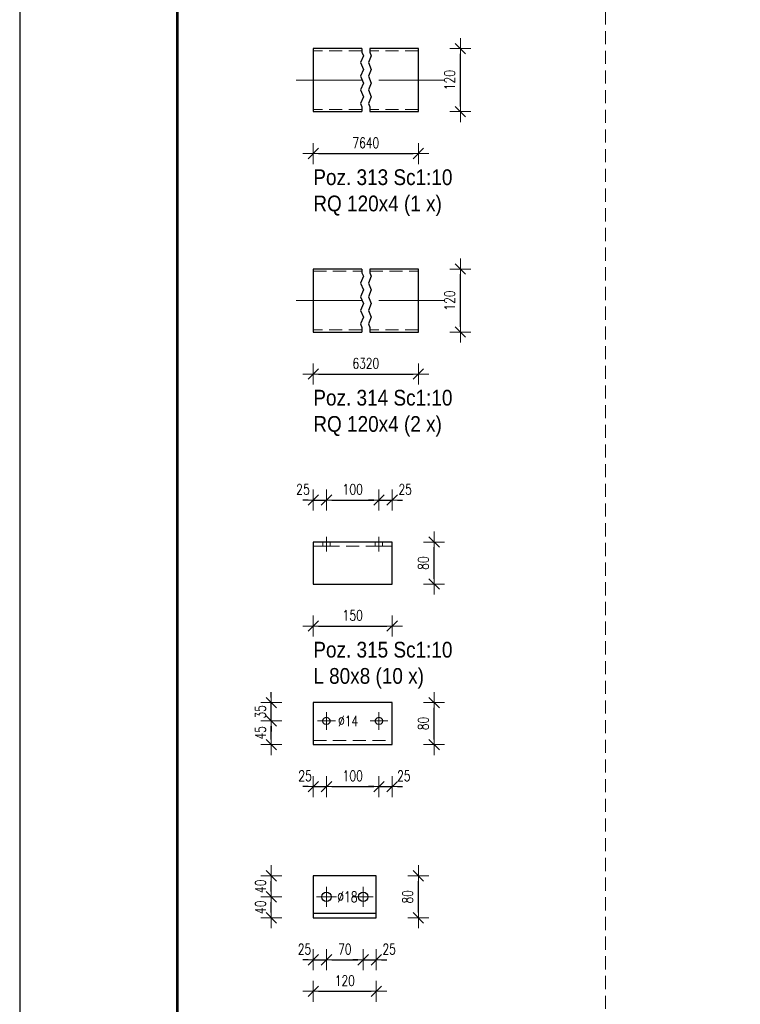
# Model space of a CAD drawing. Header units: millimetres. Extents: x -122 to 731, y 8645 to 9314.
# Tile 12 of 40: x -116 to 21, y 8950 to 9137. Entities that reach past the tile are written whole.
import ezdxf

# ---------------------------------------------------------------- set-up
doc = ezdxf.new("R2010")
doc.units = ezdxf.units.MM
doc.header["$LTSCALE"] = 10
doc.linetypes.add('HIDDEN', pattern=[0.375, 0.25, -0.125])
doc.linetypes.add('MITTE', pattern=[2, 1.25, -0.25, 0.25, -0.25])
doc.layers.get('Defpoints').update_dxf_attribs({"color": 1})
doc.layers.add('_FORMATKA', color=8, linetype='Continuous', plot=False)
for name, color, linetype, lineweight in [('_RAMKA', 7, 'Continuous', 35), ('PS_DIM', 4, 'Continuous', 13), ('PS_Hidden', 2, 'HIDDEN', 9), ('PS_Mid', 5, 'MITTE', 15), ('PS_Shape', 161, 'Continuous', 30), ('PS_SOLID', 7, 'Continuous', 30), ('PS_TEXT', 3, 'Continuous', 18)]:
    doc.layers.add(name, color=color, linetype=linetype, lineweight=lineweight)
doc.styles.add('gil', font='txt', dxfattribs={"width": 0.9})
doc.styles.add('simplex', font='simplex.shx', dxfattribs={"width": 0.75})
doc.dimstyles.new('1_10_PRZ_DS1-LS10', dxfattribs={"dimtxt": 2, "dimasz": 1, "dimexe": 2, "dimexo": 5, "dimgap": 1, "dimtad": 1, "dimdec": 0, "dimlfac": 10, "dimtxsty": 'simplex', "dimblk": 'dimznak', "dimcen": 2, "dimse1": 1, "dimse2": 1, "dimclrt": 3, "dimadec": 1, "dimazin": 0, "dimtfac": 1, "dimtdec": 0, "dimtix": 1, "dimtmove": 2, "dimatfit": 3, "dimldrblk": 'dim-grot', "dimfxl": 1, "dimarcsym": 0})

# ---------------------------------------------------------------- blocks, each defined once
blk = doc.blocks.new('dimznak')
at = {"color": 0}
for points in [[(0, 2), (0, -2)], [(-2, 0), (2, 0)]]:
    blk.add_lwpolyline(points, dxfattribs=at)
at = {"color": 2}
blk.add_lwpolyline([(1, 1), (-1, -1)], dxfattribs=at)
blk = doc.blocks.new('*D33')
at = {"layer": 'Defpoints', "color": 0, "transparency": 16777216}
for p in [(-60.46, 9119.67), (-40.46, 9119.67), (-40.46, 9111.67)]:
    blk.add_point(p, dxfattribs=at)
at = {"layer": 'PS_DIM', "color": 0, "lineweight": -2, "transparency": 16777216}
blk.add_line((-59.46, 9111.67), (-41.46, 9111.67), dxfattribs=at)
at = {"layer": 'PS_DIM', "color": 0, "lineweight": -2, "transparency": 16777216, "rotation": 180}
blk.add_blockref('dimznak', (-60.46, 9111.67), dxfattribs=at)
at = {"layer": 'PS_DIM', "color": 0, "lineweight": -2, "transparency": 16777216}
blk.add_blockref('dimznak', (-40.46, 9111.67), dxfattribs=at)
at = {"layer": 'PS_DIM', "color": 3, "transparency": 16777216, "insert": (-50.46, 9113.71), "char_height": 2, "attachment_point": 5, "style": 'simplex'}
blk.add_mtext('7640', dxfattribs=at)
blk = doc.blocks.new('dim-grot')
blk.add_hatch(color=256).paths.add_polyline_path([(0, 0), (-2, 0.5), (-2, -0.5)])
blk.add_lwpolyline([(0, 0), (-2, 0.5), (-2, -0.5), (0, 0)])
blk = doc.blocks.new('*D34')
at = {"layer": 'Defpoints', "color": 0, "transparency": 16777216}
for p in [(-40.46, 9131.67), (-32.46, 9131.67), (-40.46, 9119.67)]:
    blk.add_point(p, dxfattribs=at)
at = {"layer": 'PS_DIM', "color": 0, "lineweight": -2, "transparency": 16777216}
blk.add_line((-32.46, 9120.67), (-32.46, 9130.67), dxfattribs=at)
for p, rotation in [((-32.46, 9131.67), 90), ((-32.46, 9119.67), 270)]:
    blk.add_blockref('dimznak', p, dxfattribs=dict(at, rotation=rotation))
at = {"layer": 'PS_DIM', "color": 3, "transparency": 16777216, "insert": (-34.5, 9125.67), "char_height": 2, "attachment_point": 5, "rotation": 90, "style": 'simplex'}
blk.add_mtext('120', dxfattribs=at)
blk = doc.blocks.new('*D35')
at = {"layer": 'Defpoints', "color": 0, "transparency": 16777216}
for p in [(-60.46, 9077.67), (-40.46, 9077.67), (-40.46, 9069.67)]:
    blk.add_point(p, dxfattribs=at)
at = {"layer": 'PS_DIM', "color": 0, "lineweight": -2, "transparency": 16777216}
blk.add_line((-59.46, 9069.67), (-41.46, 9069.67), dxfattribs=at)
at = {"layer": 'PS_DIM', "color": 0, "lineweight": -2, "transparency": 16777216, "rotation": 180}
blk.add_blockref('dimznak', (-60.46, 9069.67), dxfattribs=at)
at = {"layer": 'PS_DIM', "color": 0, "lineweight": -2, "transparency": 16777216}
blk.add_blockref('dimznak', (-40.46, 9069.67), dxfattribs=at)
at = {"layer": 'PS_DIM', "color": 3, "transparency": 16777216, "insert": (-50.46, 9071.71), "char_height": 2, "attachment_point": 5, "style": 'simplex'}
blk.add_mtext('6320', dxfattribs=at)
blk = doc.blocks.new('*D36')
at = {"layer": 'Defpoints', "color": 0, "transparency": 16777216}
for p in [(-40.46, 9089.67), (-32.46, 9089.67), (-40.46, 9077.67)]:
    blk.add_point(p, dxfattribs=at)
at = {"layer": 'PS_DIM', "color": 0, "lineweight": -2, "transparency": 16777216}
blk.add_line((-32.46, 9078.67), (-32.46, 9088.67), dxfattribs=at)
for p, rotation in [((-32.46, 9089.67), 90), ((-32.46, 9077.67), 270)]:
    blk.add_blockref('dimznak', p, dxfattribs=dict(at, rotation=rotation))
at = {"layer": 'PS_DIM', "color": 3, "transparency": 16777216, "insert": (-34.5, 9083.67), "char_height": 2, "attachment_point": 5, "rotation": 90, "style": 'simplex'}
blk.add_mtext('120', dxfattribs=at)
blk = doc.blocks.new('*D37')
at = {"layer": 'Defpoints', "color": 0, "transparency": 16777216}
for p in [(-60.46, 9029.67), (-45.46, 9029.67), (-45.46, 9021.67)]:
    blk.add_point(p, dxfattribs=at)
at = {"layer": 'PS_DIM', "color": 0, "lineweight": -2, "transparency": 16777216}
blk.add_line((-59.46, 9021.67), (-46.46, 9021.67), dxfattribs=at)
at = {"layer": 'PS_DIM', "color": 0, "lineweight": -2, "transparency": 16777216, "rotation": 180}
blk.add_blockref('dimznak', (-60.46, 9021.67), dxfattribs=at)
at = {"layer": 'PS_DIM', "color": 0, "lineweight": -2, "transparency": 16777216}
blk.add_blockref('dimznak', (-45.46, 9021.67), dxfattribs=at)
at = {"layer": 'PS_DIM', "color": 3, "transparency": 16777216, "insert": (-52.96, 9023.71), "char_height": 2, "attachment_point": 5, "style": 'simplex'}
blk.add_mtext('150', dxfattribs=at)
blk = doc.blocks.new('*D38')
at = {"layer": 'Defpoints', "color": 0, "transparency": 16777216}
for p in [(-57.96, 9045.67), (-60.46, 9037.67), (-57.96, 9037.67)]:
    blk.add_point(p, dxfattribs=at)
at = {"layer": 'PS_DIM', "color": 0, "lineweight": -2, "transparency": 16777216}
for p, q in [((-61.46, 9045.67), (-62.46, 9045.67)), ((-60.46, 9045.67), (-57.96, 9045.67)), ((-56.96, 9045.67), (-55.96, 9045.67))]:
    blk.add_line(p, q, dxfattribs=at)
blk.add_blockref('dimznak', (-60.46, 9045.67), dxfattribs=at)
at = {"layer": 'PS_DIM', "color": 0, "lineweight": -2, "transparency": 16777216, "rotation": 180}
blk.add_blockref('dimznak', (-57.96, 9045.67), dxfattribs=at)
at = {"layer": 'PS_DIM', "color": 3, "transparency": 16777216, "insert": (-62.42, 9047.71), "char_height": 2, "attachment_point": 5, "style": 'simplex'}
blk.add_mtext('25', dxfattribs=at)
blk = doc.blocks.new('*D39')
at = {"layer": 'Defpoints', "color": 0, "transparency": 16777216}
for p in [(-47.96, 9045.67), (-57.96, 9037.67), (-47.96, 9037.67)]:
    blk.add_point(p, dxfattribs=at)
at = {"layer": 'PS_DIM', "color": 0, "lineweight": -2, "transparency": 16777216}
blk.add_line((-56.96, 9045.67), (-48.96, 9045.67), dxfattribs=at)
at = {"layer": 'PS_DIM', "color": 0, "lineweight": -2, "transparency": 16777216, "rotation": 180}
blk.add_blockref('dimznak', (-57.96, 9045.67), dxfattribs=at)
at = {"layer": 'PS_DIM', "color": 0, "lineweight": -2, "transparency": 16777216}
blk.add_blockref('dimznak', (-47.96, 9045.67), dxfattribs=at)
at = {"layer": 'PS_DIM', "color": 3, "transparency": 16777216, "insert": (-52.96, 9047.71), "char_height": 2, "attachment_point": 5, "style": 'simplex'}
blk.add_mtext('100', dxfattribs=at)
blk = doc.blocks.new('*D40')
at = {"layer": 'Defpoints', "color": 0, "transparency": 16777216}
for p in [(-45.46, 9045.67), (-47.96, 9037.67), (-45.46, 9037.67)]:
    blk.add_point(p, dxfattribs=at)
at = {"layer": 'PS_DIM', "color": 0, "lineweight": -2, "transparency": 16777216}
for p, q in [((-48.96, 9045.67), (-49.96, 9045.67)), ((-47.96, 9045.67), (-45.46, 9045.67)), ((-44.46, 9045.67), (-43.46, 9045.67))]:
    blk.add_line(p, q, dxfattribs=at)
blk.add_blockref('dimznak', (-47.96, 9045.67), dxfattribs=at)
at = {"layer": 'PS_DIM', "color": 0, "lineweight": -2, "transparency": 16777216, "rotation": 180}
blk.add_blockref('dimznak', (-45.46, 9045.67), dxfattribs=at)
at = {"layer": 'PS_DIM', "color": 3, "transparency": 16777216, "insert": (-42.96, 9047.71), "char_height": 2, "attachment_point": 5, "style": 'simplex'}
blk.add_mtext('25', dxfattribs=at)
blk = doc.blocks.new('*D41')
at = {"layer": 'Defpoints', "color": 0, "transparency": 16777216}
for p in [(-45.46, 9037.67), (-37.46, 9037.67), (-45.46, 9029.67)]:
    blk.add_point(p, dxfattribs=at)
at = {"layer": 'PS_DIM', "color": 0, "lineweight": -2, "transparency": 16777216}
blk.add_line((-37.46, 9030.67), (-37.46, 9036.67), dxfattribs=at)
for p, rotation in [((-37.46, 9037.67), 90), ((-37.46, 9029.67), 270)]:
    blk.add_blockref('dimznak', p, dxfattribs=dict(at, rotation=rotation))
at = {"layer": 'PS_DIM', "color": 3, "transparency": 16777216, "insert": (-39.5, 9033.67), "char_height": 2, "attachment_point": 5, "rotation": 90, "style": 'simplex'}
blk.add_mtext('80', dxfattribs=at)
blk = doc.blocks.new('*D42')
at = {"layer": 'Defpoints', "color": 0, "transparency": 16777216}
for p in [(-57.96, 9003.59), (-60.46, 8999.09), (-57.96, 8991.09)]:
    blk.add_point(p, dxfattribs=at)
at = {"layer": 'PS_DIM', "color": 0, "lineweight": -2, "transparency": 16777216}
for p, q in [((-61.46, 8991.09), (-62.46, 8991.09)), ((-60.46, 8991.09), (-57.96, 8991.09)), ((-56.96, 8991.09), (-55.96, 8991.09))]:
    blk.add_line(p, q, dxfattribs=at)
blk.add_blockref('dimznak', (-60.46, 8991.09), dxfattribs=at)
at = {"layer": 'PS_DIM', "color": 0, "lineweight": -2, "transparency": 16777216, "rotation": 180}
blk.add_blockref('dimznak', (-57.96, 8991.09), dxfattribs=at)
at = {"layer": 'PS_DIM', "color": 3, "transparency": 16777216, "insert": (-62.03, 8993.13), "char_height": 2, "attachment_point": 5, "style": 'simplex'}
blk.add_mtext('25', dxfattribs=at)
blk = doc.blocks.new('*D43')
at = {"layer": 'Defpoints', "color": 0, "transparency": 16777216}
for p in [(-57.96, 9003.59), (-47.96, 9003.59), (-47.96, 8991.09)]:
    blk.add_point(p, dxfattribs=at)
at = {"layer": 'PS_DIM', "color": 0, "lineweight": -2, "transparency": 16777216}
blk.add_line((-56.96, 8991.09), (-48.96, 8991.09), dxfattribs=at)
at = {"layer": 'PS_DIM', "color": 0, "lineweight": -2, "transparency": 16777216, "rotation": 180}
blk.add_blockref('dimznak', (-57.96, 8991.09), dxfattribs=at)
at = {"layer": 'PS_DIM', "color": 0, "lineweight": -2, "transparency": 16777216}
blk.add_blockref('dimznak', (-47.96, 8991.09), dxfattribs=at)
at = {"layer": 'PS_DIM', "color": 3, "transparency": 16777216, "insert": (-52.96, 8993.13), "char_height": 2, "attachment_point": 5, "style": 'simplex'}
blk.add_mtext('100', dxfattribs=at)
blk = doc.blocks.new('*D44')
at = {"layer": 'Defpoints', "color": 0, "transparency": 16777216}
for p in [(-47.96, 9003.59), (-45.46, 8999.09), (-45.46, 8991.09)]:
    blk.add_point(p, dxfattribs=at)
at = {"layer": 'PS_DIM', "color": 0, "lineweight": -2, "transparency": 16777216}
for p, q in [((-48.96, 8991.09), (-49.96, 8991.09)), ((-47.96, 8991.09), (-45.46, 8991.09)), ((-44.46, 8991.09), (-43.46, 8991.09))]:
    blk.add_line(p, q, dxfattribs=at)
blk.add_blockref('dimznak', (-47.96, 8991.09), dxfattribs=at)
at = {"layer": 'PS_DIM', "color": 0, "lineweight": -2, "transparency": 16777216, "rotation": 180}
blk.add_blockref('dimznak', (-45.46, 8991.09), dxfattribs=at)
at = {"layer": 'PS_DIM', "color": 3, "transparency": 16777216, "insert": (-43.24, 8993.13), "char_height": 2, "attachment_point": 5, "style": 'simplex'}
blk.add_mtext('25', dxfattribs=at)
blk = doc.blocks.new('*D45')
at = {"layer": 'Defpoints', "color": 0, "transparency": 16777216}
for p in [(-68.46, 9003.59), (-57.96, 9003.59), (-60.46, 8999.09)]:
    blk.add_point(p, dxfattribs=at)
at = {"layer": 'PS_DIM', "color": 0, "lineweight": -2, "transparency": 16777216}
blk.add_line((-68.46, 9000.09), (-68.46, 9002.59), dxfattribs=at)
for p, rotation in [((-68.46, 9003.59), 90), ((-68.46, 8999.09), 270)]:
    blk.add_blockref('dimznak', p, dxfattribs=dict(at, rotation=rotation))
at = {"layer": 'PS_DIM', "color": 3, "transparency": 16777216, "insert": (-70.5, 9001.34), "char_height": 2, "attachment_point": 5, "rotation": 90, "style": 'simplex'}
blk.add_mtext('45', dxfattribs=at)
blk = doc.blocks.new('*D46')
at = {"layer": 'Defpoints', "color": 0, "transparency": 16777216}
for p in [(-68.46, 9007.09), (-60.46, 9007.09), (-57.96, 9003.59)]:
    blk.add_point(p, dxfattribs=at)
at = {"layer": 'PS_DIM', "color": 0, "lineweight": -2, "transparency": 16777216}
for p, q in [((-68.46, 9008.09), (-68.46, 9009.09)), ((-68.46, 9003.59), (-68.46, 9007.09)), ((-68.46, 9002.59), (-68.46, 9001.59))]:
    blk.add_line(p, q, dxfattribs=at)
for p, rotation in [((-68.46, 9007.09), 270), ((-68.46, 9003.59), 90)]:
    blk.add_blockref('dimznak', p, dxfattribs=dict(at, rotation=rotation))
at = {"layer": 'PS_DIM', "color": 3, "transparency": 16777216, "insert": (-70.5, 9005.34), "char_height": 2, "attachment_point": 5, "rotation": 90, "style": 'simplex'}
blk.add_mtext('35', dxfattribs=at)
blk = doc.blocks.new('*D47')
at = {"layer": 'Defpoints', "color": 0, "transparency": 16777216}
for p in [(-45.46, 9007.09), (-37.46, 9007.09), (-45.46, 8999.09)]:
    blk.add_point(p, dxfattribs=at)
at = {"layer": 'PS_DIM', "color": 0, "lineweight": -2, "transparency": 16777216}
blk.add_line((-37.46, 9000.09), (-37.46, 9006.09), dxfattribs=at)
for p, rotation in [((-37.46, 9007.09), 90), ((-37.46, 8999.09), 270)]:
    blk.add_blockref('dimznak', p, dxfattribs=dict(at, rotation=rotation))
at = {"layer": 'PS_DIM', "color": 3, "transparency": 16777216, "insert": (-39.5, 9003.09), "char_height": 2, "attachment_point": 5, "rotation": 90, "style": 'simplex'}
blk.add_mtext('80', dxfattribs=at)
blk = doc.blocks.new('*D48')
at = {"layer": 'Defpoints', "color": 0, "transparency": 16777216}
for p in [(-57.96, 8970.09), (-60.46, 8966.09), (-57.96, 8958.09)]:
    blk.add_point(p, dxfattribs=at)
at = {"layer": 'PS_DIM', "color": 0, "lineweight": -2, "transparency": 16777216}
for p, q in [((-61.46, 8958.09), (-62.46, 8958.09)), ((-60.46, 8958.09), (-57.96, 8958.09)), ((-56.96, 8958.09), (-55.96, 8958.09))]:
    blk.add_line(p, q, dxfattribs=at)
blk.add_blockref('dimznak', (-60.46, 8958.09), dxfattribs=at)
at = {"layer": 'PS_DIM', "color": 0, "lineweight": -2, "transparency": 16777216, "rotation": 180}
blk.add_blockref('dimznak', (-57.96, 8958.09), dxfattribs=at)
at = {"layer": 'PS_DIM', "color": 3, "transparency": 16777216, "insert": (-62.14, 8960.13), "char_height": 2, "attachment_point": 5, "style": 'simplex'}
blk.add_mtext('25', dxfattribs=at)
blk = doc.blocks.new('*D49')
at = {"layer": 'Defpoints', "color": 0, "transparency": 16777216}
for p in [(-57.96, 8970.09), (-50.96, 8970.09), (-50.96, 8958.09)]:
    blk.add_point(p, dxfattribs=at)
at = {"layer": 'PS_DIM', "color": 0, "lineweight": -2, "transparency": 16777216}
blk.add_line((-56.96, 8958.09), (-51.96, 8958.09), dxfattribs=at)
at = {"layer": 'PS_DIM', "color": 0, "lineweight": -2, "transparency": 16777216, "rotation": 180}
blk.add_blockref('dimznak', (-57.96, 8958.09), dxfattribs=at)
at = {"layer": 'PS_DIM', "color": 0, "lineweight": -2, "transparency": 16777216}
blk.add_blockref('dimznak', (-50.96, 8958.09), dxfattribs=at)
at = {"layer": 'PS_DIM', "color": 3, "transparency": 16777216, "insert": (-54.46, 8960.13), "char_height": 2, "attachment_point": 5, "style": 'simplex'}
blk.add_mtext('70', dxfattribs=at)
blk = doc.blocks.new('*D50')
at = {"layer": 'Defpoints', "color": 0, "transparency": 16777216}
for p in [(-50.96, 8970.09), (-48.46, 8966.09), (-48.46, 8958.09)]:
    blk.add_point(p, dxfattribs=at)
at = {"layer": 'PS_DIM', "color": 0, "lineweight": -2, "transparency": 16777216}
for p, q in [((-51.96, 8958.09), (-52.96, 8958.09)), ((-50.96, 8958.09), (-48.46, 8958.09)), ((-47.46, 8958.09), (-46.46, 8958.09))]:
    blk.add_line(p, q, dxfattribs=at)
blk.add_blockref('dimznak', (-50.96, 8958.09), dxfattribs=at)
at = {"layer": 'PS_DIM', "color": 0, "lineweight": -2, "transparency": 16777216, "rotation": 180}
blk.add_blockref('dimznak', (-48.46, 8958.09), dxfattribs=at)
at = {"layer": 'PS_DIM', "color": 3, "transparency": 16777216, "insert": (-46.02, 8960.13), "char_height": 2, "attachment_point": 5, "style": 'simplex'}
blk.add_mtext('25', dxfattribs=at)
blk = doc.blocks.new('*D51')
at = {"layer": 'Defpoints', "color": 0, "transparency": 16777216}
for p in [(-60.46, 8966.09), (-48.46, 8966.09), (-48.46, 8952.09)]:
    blk.add_point(p, dxfattribs=at)
at = {"layer": 'PS_DIM', "color": 0, "lineweight": -2, "transparency": 16777216}
blk.add_line((-59.46, 8952.09), (-49.46, 8952.09), dxfattribs=at)
at = {"layer": 'PS_DIM', "color": 0, "lineweight": -2, "transparency": 16777216, "rotation": 180}
blk.add_blockref('dimznak', (-60.46, 8952.09), dxfattribs=at)
at = {"layer": 'PS_DIM', "color": 0, "lineweight": -2, "transparency": 16777216}
blk.add_blockref('dimznak', (-48.46, 8952.09), dxfattribs=at)
at = {"layer": 'PS_DIM', "color": 3, "transparency": 16777216, "insert": (-54.46, 8954.13), "char_height": 2, "attachment_point": 5, "style": 'simplex'}
blk.add_mtext('120', dxfattribs=at)
blk = doc.blocks.new('*D52')
at = {"layer": 'Defpoints', "color": 0, "transparency": 16777216}
for p in [(-68.46, 8970.09), (-57.96, 8970.09), (-60.46, 8966.09)]:
    blk.add_point(p, dxfattribs=at)
at = {"layer": 'PS_DIM', "color": 0, "lineweight": -2, "transparency": 16777216}
blk.add_line((-68.46, 8967.09), (-68.46, 8969.09), dxfattribs=at)
for p, rotation in [((-68.46, 8970.09), 90), ((-68.46, 8966.09), 270)]:
    blk.add_blockref('dimznak', p, dxfattribs=dict(at, rotation=rotation))
at = {"layer": 'PS_DIM', "color": 3, "transparency": 16777216, "insert": (-70.5, 8968.09), "char_height": 2, "attachment_point": 5, "rotation": 90, "style": 'simplex'}
blk.add_mtext('40', dxfattribs=at)
blk = doc.blocks.new('*D53')
at = {"layer": 'Defpoints', "color": 0, "transparency": 16777216}
for p in [(-68.46, 8974.09), (-60.46, 8974.09), (-57.96, 8970.09)]:
    blk.add_point(p, dxfattribs=at)
at = {"layer": 'PS_DIM', "color": 0, "lineweight": -2, "transparency": 16777216}
blk.add_line((-68.46, 8971.09), (-68.46, 8973.09), dxfattribs=at)
for p, rotation in [((-68.46, 8974.09), 90), ((-68.46, 8970.09), 270)]:
    blk.add_blockref('dimznak', p, dxfattribs=dict(at, rotation=rotation))
at = {"layer": 'PS_DIM', "color": 3, "transparency": 16777216, "insert": (-70.5, 8972.09), "char_height": 2, "attachment_point": 5, "rotation": 90, "style": 'simplex'}
blk.add_mtext('40', dxfattribs=at)
blk = doc.blocks.new('*D54')
at = {"layer": 'Defpoints', "color": 0, "transparency": 16777216}
for p in [(-48.46, 8974.09), (-40.46, 8974.09), (-48.46, 8966.09)]:
    blk.add_point(p, dxfattribs=at)
at = {"layer": 'PS_DIM', "color": 0, "lineweight": -2, "transparency": 16777216}
blk.add_line((-40.46, 8967.09), (-40.46, 8973.09), dxfattribs=at)
for p, rotation in [((-40.46, 8974.09), 90), ((-40.46, 8966.09), 270)]:
    blk.add_blockref('dimznak', p, dxfattribs=dict(at, rotation=rotation))
at = {"layer": 'PS_DIM', "color": 3, "transparency": 16777216, "insert": (-42.5, 8970.09), "char_height": 2, "attachment_point": 5, "rotation": 90, "style": 'simplex'}
blk.add_mtext('80', dxfattribs=at)
blk = doc.blocks.new('*U19')
at = {"layer": '_FORMATKA', "lineweight": -3}
blk.add_lwpolyline([(-841, 0), (0, 0), (0, 594), (-841, 594)], close=True, dxfattribs=at)
at = {"layer": '_RAMKA', "lineweight": -3, "const_width": 0.5}
blk.add_lwpolyline([(-811, 10), (-10, 10), (-10, 584), (-811, 584)], close=True, dxfattribs=at)
blk = doc.blocks.new('*X360')
at = {"color": 1}
for p, q in [((-50.93, 9130.31), (-51.48, 9129.01)), ((-51.21, 9131.67), (-51.21, 9130.96)), ((-51.21, 9130.96), (-50.93, 9130.31)), ((-49.43, 9130.31), (-49.98, 9129.01)), ((-49.71, 9131.67), (-49.71, 9130.96)), ((-49.71, 9130.96), (-49.43, 9130.31)), ((-51.48, 9129.01), (-50.93, 9127.71)), ((-49.98, 9129.01), (-49.43, 9127.71)), ((-50.93, 9127.71), (-51.48, 9126.41)), ((-49.43, 9127.71), (-49.98, 9126.41)), ((-51.48, 9126.41), (-50.93, 9125.11)), ((-50.93, 9125.11), (-51.48, 9123.81)), ((-49.98, 9126.41), (-49.43, 9125.11)), ((-49.43, 9125.11), (-49.98, 9123.81)), ((-51.48, 9123.81), (-50.93, 9122.51)), ((-49.98, 9123.81), (-49.43, 9122.51)), ((-50.93, 9122.51), (-51.48, 9121.21)), ((-51.48, 9121.21), (-51.21, 9120.56)), ((-49.43, 9122.51), (-49.98, 9121.21)), ((-49.98, 9121.21), (-49.71, 9120.56)), ((-51.21, 9120.56), (-51.21, 9119.67)), ((-49.71, 9120.56), (-49.71, 9119.67))]:
    blk.add_line(p, q, dxfattribs=at)
at = {"layer": 'PS_Hidden', "color": 2, "linetype": 'HIDDEN'}
for p, q in [((-51.21, 9131.27), (-60.46, 9131.27)), ((-40.46, 9131.27), (-49.71, 9131.27)), ((-51.21, 9120.07), (-60.46, 9120.07)), ((-40.46, 9120.07), (-49.71, 9120.07))]:
    blk.add_line(p, q, dxfattribs=at)
at = {"layer": 'PS_Mid', "color": 5, "linetype": 'MITTE'}
for p, q in [((-51.21, 9125.67), (-65.46, 9125.67)), ((-35.46, 9125.67), (-49.71, 9125.67))]:
    blk.add_line(p, q, dxfattribs=at)
at = {"layer": 'PS_SOLID', "color": 7, "linetype": 'Continuous'}
for p, q in [((-51.21, 9131.67), (-60.46, 9131.67)), ((-60.46, 9131.67), (-60.46, 9131.27)), ((-60.46, 9131.27), (-60.46, 9119.67)), ((-40.46, 9131.67), (-49.71, 9131.67)), ((-40.46, 9119.67), (-40.46, 9131.67)), ((-60.46, 9119.67), (-51.21, 9119.67)), ((-49.71, 9119.67), (-40.46, 9119.67))]:
    blk.add_line(p, q, dxfattribs=at)
blk = doc.blocks.new('*X361')
at = {"color": 3, "style": 'gil', "width": 0.9}
for s, p in [('Poz. 313 Sc1:10', (-60.46, 9105.67)), ('RQ 120x4 (1 x)', (-60.46, 9100.67))]:
    blk.add_text(s, height=3, dxfattribs=at).set_placement(p)
blk = doc.blocks.new('*X362')
at = {"color": 1}
for p, q in [((-51.21, 9089.67), (-51.21, 9088.96)), ((-49.71, 9089.67), (-49.71, 9088.96)), ((-50.93, 9088.31), (-51.48, 9087.01)), ((-51.21, 9088.96), (-50.93, 9088.31)), ((-49.43, 9088.31), (-49.98, 9087.01)), ((-49.71, 9088.96), (-49.43, 9088.31)), ((-51.48, 9087.01), (-50.93, 9085.71)), ((-50.93, 9085.71), (-51.48, 9084.41)), ((-49.98, 9087.01), (-49.43, 9085.71)), ((-49.43, 9085.71), (-49.98, 9084.41)), ((-51.48, 9084.41), (-50.93, 9083.11)), ((-49.98, 9084.41), (-49.43, 9083.11)), ((-50.93, 9083.11), (-51.48, 9081.81)), ((-51.48, 9081.81), (-50.93, 9080.51)), ((-49.43, 9083.11), (-49.98, 9081.81)), ((-49.98, 9081.81), (-49.43, 9080.51)), ((-50.93, 9080.51), (-51.48, 9079.21)), ((-49.43, 9080.51), (-49.98, 9079.21)), ((-51.48, 9079.21), (-51.21, 9078.56)), ((-51.21, 9078.56), (-51.21, 9077.67)), ((-49.98, 9079.21), (-49.71, 9078.56)), ((-49.71, 9078.56), (-49.71, 9077.67))]:
    blk.add_line(p, q, dxfattribs=at)
at = {"layer": 'PS_Hidden', "color": 2, "linetype": 'HIDDEN'}
for p, q in [((-60.46, 9089.27), (-51.21, 9089.27)), ((-49.71, 9089.27), (-40.46, 9089.27)), ((-51.21, 9078.07), (-60.46, 9078.07)), ((-40.46, 9078.07), (-49.71, 9078.07))]:
    blk.add_line(p, q, dxfattribs=at)
at = {"layer": 'PS_Mid', "color": 5, "linetype": 'MITTE'}
for p, q in [((-51.21, 9083.67), (-65.46, 9083.67)), ((-35.46, 9083.67), (-49.71, 9083.67))]:
    blk.add_line(p, q, dxfattribs=at)
at = {"layer": 'PS_SOLID', "color": 7, "linetype": 'Continuous'}
for p, q in [((-51.21, 9089.67), (-60.46, 9089.67)), ((-60.46, 9089.67), (-60.46, 9077.67)), ((-40.46, 9089.67), (-49.71, 9089.67)), ((-40.46, 9077.67), (-40.46, 9089.67)), ((-60.46, 9077.67), (-51.21, 9077.67)), ((-49.71, 9077.67), (-40.46, 9077.67))]:
    blk.add_line(p, q, dxfattribs=at)
blk = doc.blocks.new('*X363')
at = {"color": 3, "style": 'gil', "width": 0.9}
for s, p in [('Poz. 314 Sc1:10', (-60.46, 9063.67)), ('RQ 120x4 (2 x)', (-60.46, 9058.67))]:
    blk.add_text(s, height=3, dxfattribs=at).set_placement(p)
blk = doc.blocks.new('*X364')
at = {"layer": 'PS_Hidden', "color": 2, "linetype": 'HIDDEN'}
for p, q in [((-60.46, 9036.87), (-57.96, 9036.87)), ((-58.66, 9037.67), (-58.66, 9036.87)), ((-57.96, 9036.87), (-47.96, 9036.87)), ((-57.26, 9036.87), (-57.26, 9037.67)), ((-48.66, 9037.67), (-48.66, 9036.87)), ((-47.96, 9036.87), (-45.46, 9036.87)), ((-47.26, 9036.87), (-47.26, 9037.67))]:
    blk.add_line(p, q, dxfattribs=at)
at = {"layer": 'PS_Mid', "color": 5, "linetype": 'MITTE'}
for p, q in [((-57.96, 9038.67), (-57.96, 9035.87)), ((-47.96, 9038.67), (-47.96, 9035.87))]:
    blk.add_line(p, q, dxfattribs=at)
at = {"layer": 'PS_SOLID', "color": 7, "linetype": 'Continuous'}
for p, q in [((-45.46, 9037.67), (-60.46, 9037.67)), ((-60.46, 9037.67), (-60.46, 9029.67)), ((-45.46, 9029.67), (-45.46, 9037.67)), ((-60.46, 9029.67), (-45.46, 9029.67))]:
    blk.add_line(p, q, dxfattribs=at)
blk = doc.blocks.new('*X365')
at = {"color": 3, "style": 'gil', "width": 0.9}
for s, p in [('Poz. 315 Sc1:10', (-60.46, 9015.67)), ('L 80x8 (10 x)', (-60.46, 9010.67))]:
    blk.add_text(s, height=3, dxfattribs=at).set_placement(p)
blk = doc.blocks.new('*X366')
at = {"layer": 'PS_Hidden', "color": 2, "linetype": 'HIDDEN'}
for p, q in [((-58.66, 9003.59), (-58.56, 9003.94)), ((-58.66, 9003.59), (-58.66, 9003.59)), ((-58.66, 9003.59), (-58.66, 9003.59)), ((-58.56, 9003.94), (-58.31, 9004.2)), ((-58.31, 9004.2), (-57.96, 9004.29)), ((-57.96, 9004.29), (-57.61, 9004.2)), ((-57.61, 9004.2), (-57.35, 9003.94)), ((-57.35, 9003.94), (-57.26, 9003.59)), ((-57.26, 9003.59), (-57.26, 9003.59)), ((-57.26, 9003.59), (-57.26, 9003.59)), ((-48.66, 9003.59), (-48.56, 9003.94)), ((-48.66, 9003.59), (-48.66, 9003.59)), ((-48.66, 9003.59), (-48.66, 9003.59)), ((-48.56, 9003.94), (-48.31, 9004.2)), ((-48.31, 9004.2), (-47.96, 9004.29)), ((-47.96, 9004.29), (-47.61, 9004.2)), ((-47.61, 9004.2), (-47.35, 9003.94)), ((-47.35, 9003.94), (-47.26, 9003.59)), ((-47.26, 9003.59), (-47.26, 9003.59)), ((-47.26, 9003.59), (-47.26, 9003.59)), ((-60.46, 8999.89), (-45.46, 8999.89))]:
    blk.add_line(p, q, dxfattribs=at)
at = {"layer": 'PS_Mid', "color": 5, "linetype": 'MITTE'}
for p, q in [((-57.96, 9005.29), (-57.96, 9001.89)), ((-47.96, 9005.29), (-47.96, 9001.89)), ((-56.26, 9003.59), (-59.66, 9003.59)), ((-46.26, 9003.59), (-49.66, 9003.59))]:
    blk.add_line(p, q, dxfattribs=at)
at = {"layer": 'PS_SOLID', "color": 7, "linetype": 'Continuous'}
for p, q in [((-57.96, 9007.09), (-60.46, 9007.09)), ((-60.46, 9007.09), (-60.46, 8999.09)), ((-47.96, 9007.09), (-57.96, 9007.09)), ((-45.46, 9007.09), (-47.96, 9007.09)), ((-45.46, 8999.09), (-45.46, 9007.09)), ((-58.66, 9003.59), (-58.56, 9003.94)), ((-58.56, 9003.24), (-58.66, 9003.59)), ((-58.56, 9003.24), (-58.66, 9003.59)), ((-58.56, 9003.94), (-58.31, 9004.2)), ((-58.31, 9002.98), (-58.56, 9003.24)), ((-58.31, 9002.98), (-58.56, 9003.24)), ((-58.31, 9004.2), (-57.96, 9004.29)), ((-57.96, 9002.89), (-58.31, 9002.98)), ((-57.96, 9002.89), (-58.31, 9002.98)), ((-57.96, 9004.29), (-57.61, 9004.2)), ((-57.61, 9002.98), (-57.96, 9002.89)), ((-57.61, 9002.98), (-57.96, 9002.89)), ((-57.61, 9004.2), (-57.35, 9003.94)), ((-57.35, 9003.24), (-57.61, 9002.98)), ((-57.35, 9003.24), (-57.61, 9002.98)), ((-57.35, 9003.94), (-57.26, 9003.59)), ((-57.26, 9003.59), (-57.35, 9003.24)), ((-57.26, 9003.59), (-57.35, 9003.24)), ((-48.66, 9003.59), (-48.56, 9003.94)), ((-48.56, 9003.24), (-48.66, 9003.59)), ((-48.56, 9003.24), (-48.66, 9003.59)), ((-48.56, 9003.94), (-48.31, 9004.2)), ((-48.31, 9002.98), (-48.56, 9003.24)), ((-48.31, 9002.98), (-48.56, 9003.24)), ((-48.31, 9004.2), (-47.96, 9004.29)), ((-47.96, 9002.89), (-48.31, 9002.98)), ((-47.96, 9002.89), (-48.31, 9002.98)), ((-47.96, 9004.29), (-47.61, 9004.2)), ((-47.61, 9002.98), (-47.96, 9002.89)), ((-47.61, 9002.98), (-47.96, 9002.89)), ((-47.61, 9004.2), (-47.35, 9003.94)), ((-47.35, 9003.24), (-47.61, 9002.98)), ((-47.35, 9003.24), (-47.61, 9002.98)), ((-47.35, 9003.94), (-47.26, 9003.59)), ((-47.26, 9003.59), (-47.35, 9003.24)), ((-47.26, 9003.59), (-47.35, 9003.24)), ((-60.46, 8999.09), (-45.46, 8999.09))]:
    blk.add_line(p, q, dxfattribs=at)
blk = doc.blocks.new('*X367')
at = {"layer": 'PS_Mid', "color": 5, "linetype": 'MITTE'}
for p, q in [((-57.96, 8971.99), (-57.96, 8968.19)), ((-50.96, 8971.99), (-50.96, 8968.19)), ((-56.06, 8970.09), (-59.86, 8970.09)), ((-49.06, 8970.09), (-52.86, 8970.09))]:
    blk.add_line(p, q, dxfattribs=at)
at = {"layer": 'PS_SOLID', "color": 7, "linetype": 'Continuous'}
for p, q in [((-57.96, 8974.09), (-60.46, 8974.09)), ((-60.46, 8974.09), (-60.46, 8966.89)), ((-50.96, 8974.09), (-57.96, 8974.09)), ((-48.46, 8974.09), (-50.96, 8974.09)), ((-48.46, 8966.89), (-48.46, 8974.09)), ((-48.46, 8966.89), (-60.46, 8966.89)), ((-60.46, 8966.89), (-60.46, 8966.09)), ((-60.46, 8966.09), (-48.46, 8966.09)), ((-48.46, 8966.09), (-48.46, 8966.89))]:
    blk.add_line(p, q, dxfattribs=at)
at = {"layer": 'PS_SOLID', "color": 7}
for centre in [(-57.96, 8970.09), (-50.96, 8970.09)]:
    blk.add_circle(centre, 0.9, dxfattribs=at)

msp = doc.modelspace()

# ---------------------------------------------------------------- linework, layer by layer
at = {"layer": 'PS_Hidden'}
msp.add_line((-4.82, 9228.76), (-4.82, 8654.76), dxfattribs=at)

# ---------------------------------------------------------------- block references
at = {"layer": 'PS_DIM'}
msp.add_blockref('*U19', (724.64, 8644.76), dxfattribs=at)
at = {"layer": 'PS_Shape', "color": 232}
for name in ['*X360', '*X362']:
    msp.add_blockref(name, (0, 0), dxfattribs=at)
at = {"layer": 'PS_Shape'}
for name in ['*X364', '*X366', '*X367']:
    msp.add_blockref(name, (0, 0), dxfattribs=at)
at = {"layer": 'PS_TEXT'}
for name in ['*X361', '*X363', '*X365']:
    msp.add_blockref(name, (0, 0), dxfattribs=at)

# ---------------------------------------------------------------- texts
at = {"layer": 'PS_DIM', "char_height": 2, "attachment_point": 4, "style": 'simplex'}
for s, insert in [('\\A1;%%c14', (-55.76, 9003.59)), ('\\A1;%%c18', (-55.91, 8970.09))]:
    msp.add_mtext(s, dxfattribs=dict(at, insert=insert))

# ---------------------------------------------------------------- dimensions: what is measured, and where the dimension line sits
at = {"layer": 'PS_DIM'}
for base, p1, p2, picture, middle in [((-32.46, 9131.67), (-40.46, 9119.67), (-40.46, 9131.67), '*D34', (-34.5, 9125.67)), ((-32.46, 9089.67), (-40.46, 9077.67), (-40.46, 9089.67), '*D36', (-34.5, 9083.67)), ((-37.46, 9037.67), (-45.46, 9029.67), (-45.46, 9037.67), '*D41', (-39.5, 9033.67)), ((-68.46, 9007.09), (-57.96, 9003.59), (-60.46, 9007.09), '*D46', (-70.5, 9005.34)), ((-37.46, 9007.09), (-45.46, 8999.09), (-45.46, 9007.09), '*D47', (-39.5, 9003.09)), ((-68.46, 9003.59), (-60.46, 8999.09), (-57.96, 9003.59), '*D45', (-70.5, 9001.34)), ((-68.46, 8974.09), (-57.96, 8970.09), (-60.46, 8974.09), '*D53', (-70.5, 8972.09)), ((-40.46, 8974.09), (-48.46, 8966.09), (-48.46, 8974.09), '*D54', (-42.5, 8970.09)), ((-68.46, 8970.09), (-60.46, 8966.09), (-57.96, 8970.09), '*D52', (-70.5, 8968.09))]:
    dim = msp.add_linear_dim(base=base, p1=p1, p2=p2, angle=90, dimstyle='1_10_PRZ_DS1-LS10', dxfattribs=at)
    dim.commit()
    dim.dimension.update_dxf_attribs({"geometry": picture, "text_midpoint": middle, "dimtype": 128})
for base, p1, p2, text, picture, middle in [((-40.46, 9111.67), (-60.46, 9119.67), (-40.46, 9119.67), '7640', '*D33', (-50.46, 9113.71)), ((-40.46, 9069.67), (-60.46, 9077.67), (-40.46, 9077.67), '6320', '*D35', (-50.46, 9071.71))]:
    dim = msp.add_linear_dim(base=base, p1=p1, p2=p2, text=text, dimstyle='1_10_PRZ_DS1-LS10', dxfattribs=at)
    dim.commit()
    dim.dimension.update_dxf_attribs({"geometry": picture, "text_midpoint": middle, "dimtype": 128})
for base, p1, p2, picture, middle in [((-57.96, 9045.67), (-60.46, 9037.67), (-57.96, 9037.67), '*D38', (-62.42, 9047.71)), ((-47.96, 9045.67), (-57.96, 9037.67), (-47.96, 9037.67), '*D39', (-52.96, 9047.71)), ((-45.46, 9045.67), (-47.96, 9037.67), (-45.46, 9037.67), '*D40', (-42.96, 9047.71)), ((-45.46, 9021.67), (-60.46, 9029.67), (-45.46, 9029.67), '*D37', (-52.96, 9023.71)), ((-57.96, 8991.09), (-60.46, 8999.09), (-57.96, 9003.59), '*D42', (-62.03, 8993.13)), ((-47.96, 8991.09), (-57.96, 9003.59), (-47.96, 9003.59), '*D43', (-52.96, 8993.13)), ((-45.46, 8991.09), (-47.96, 9003.59), (-45.46, 8999.09), '*D44', (-43.24, 8993.13)), ((-57.96, 8958.09), (-60.46, 8966.09), (-57.96, 8970.09), '*D48', (-62.14, 8960.13)), ((-50.96, 8958.09), (-57.96, 8970.09), (-50.96, 8970.09), '*D49', (-54.46, 8960.13)), ((-48.46, 8958.09), (-50.96, 8970.09), (-48.46, 8966.09), '*D50', (-46.02, 8960.13)), ((-48.46, 8952.09), (-60.46, 8966.09), (-48.46, 8966.09), '*D51', (-54.46, 8954.13))]:
    dim = msp.add_linear_dim(base=base, p1=p1, p2=p2, dimstyle='1_10_PRZ_DS1-LS10', dxfattribs=at)
    dim.commit()
    dim.dimension.update_dxf_attribs({"geometry": picture, "text_midpoint": middle, "dimtype": 128})

doc.saveas('drawing.dxf')
